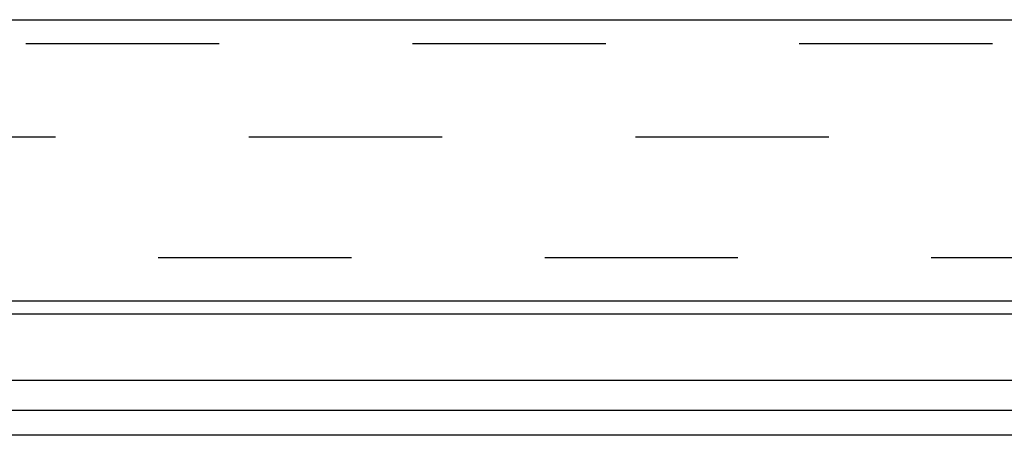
# Model space of a CAD drawing. Header units: inches. Extents: x 0 to 82.5, y 0 to 53.4.
# Tile 114 of 128: x 68.7 to 71, y 33 to 34. Entities that reach past the tile are written whole.
import ezdxf

# ---------------------------------------------------------------- set-up
doc = ezdxf.new("R2010")
doc.units = ezdxf.units.IN
doc.header["$LTSCALE"] = 4.538835
doc.header["$MEASUREMENT"] = 0
doc.linetypes.add('HIDDEN', pattern=[0.2, 0.1, -0.1])
doc.layers.get('0').update_dxf_attribs({"linetype": 'CONTINUOUS'})
doc.layers.add('DEFAULT_2', color=8, linetype='HIDDEN')
doc.layers.add('DOOR_ASSEMBLY', color=7, linetype='CONTINUOUS')

msp = doc.modelspace()

# ---------------------------------------------------------------- linework, layer by layer
at = {"color": 3, "linetype": 'Continuous'}
for p, q in [((66.0345, 33.1702), (71.2845, 33.1702)), ((79.953, 33.0992), (64.1159, 33.0992)), ((79.9745, 33.041), (64.0945, 33.041))]:
    msp.add_line(p, q, dxfattribs=at)
at = {"layer": 'DEFAULT_2', "color": 8, "linetype": 'HIDDEN'}
for p, q in [((79.631, 33.7412), (64.438, 33.7412)), ((64.4399, 33.4588), (79.6291, 33.4588))]:
    msp.add_line(p, q, dxfattribs=at)
at = {"layer": 'DOOR_ASSEMBLY', "color": 3, "linetype": 'Continuous'}
for p, q in [((64.1591, 34.0171), (79.9098, 34.0171)), ((66.0745, 33.3566), (71.2445, 33.3566))]:
    msp.add_line(p, q, dxfattribs=at)
at = {"layer": 'DOOR_ASSEMBLY', "color": 8, "linetype": 'HIDDEN'}
msp.add_line((64.1295, 33.9611), (79.9395, 33.9611), dxfattribs=at)
at = {"layer": 'DOOR_ASSEMBLY', "color": 7, "linetype": 'Continuous'}
msp.add_line((66.0745, 33.3266), (71.2445, 33.3266), dxfattribs=at)

doc.saveas('drawing.dxf')
